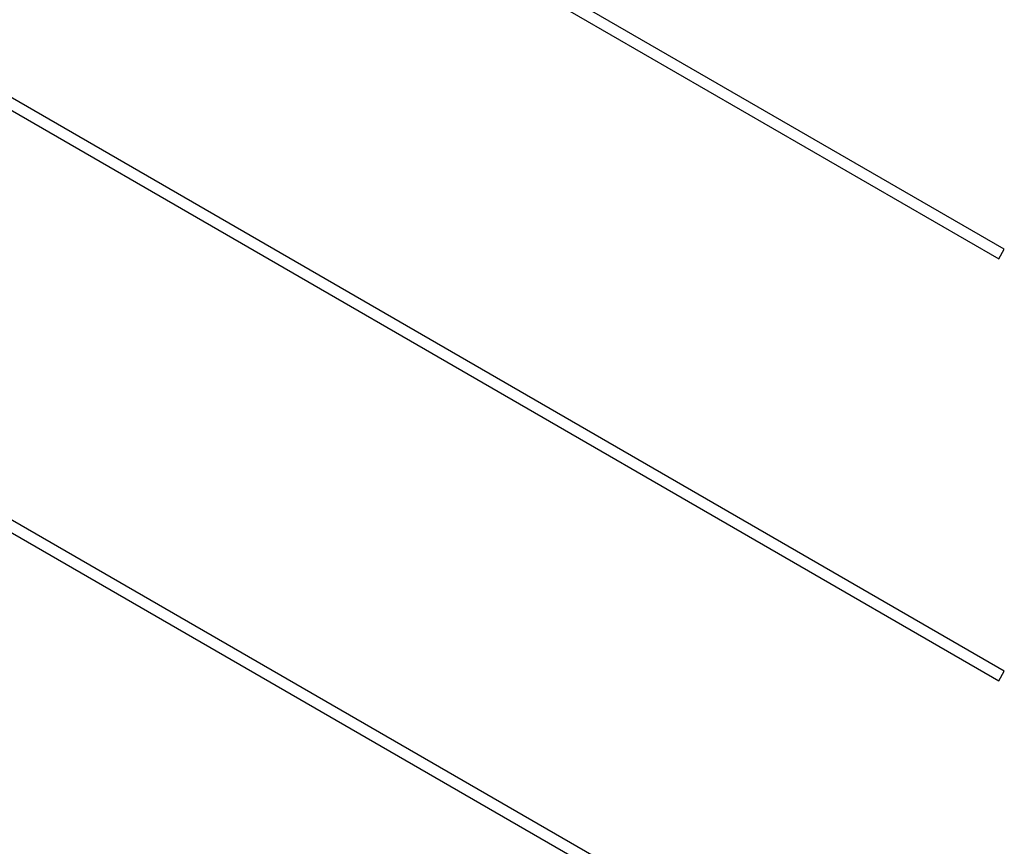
# Paper-space layout 'Blatt3' of a CAD drawing. Header units: millimetres. Extents: x 5 to 418, y 2 to 292.
# Tile 39 of 83: x 101 to 121, y 179 to 196. Entities that reach past the tile are written whole.
import ezdxf

# ---------------------------------------------------------------- set-up
doc = ezdxf.new("R2010")
doc.units = ezdxf.units.MM

psp = doc.layouts.new('Blatt3')

# ---------------------------------------------------------------- linework, layer by layer
at = {"color": 7, "linetype": 'Continuous', "lineweight": 25}
for p, q in [((120.6612, 182.8341), (88.2123, 201.5685)), ((120.6612, 191.1675), (102.6461, 201.5685)), ((88.104, 201.3808), (120.5528, 182.6465)), ((102.5378, 201.3808), (120.5528, 190.9798)), ((115.2253, 177.6394), (84.4566, 195.4037)), ((84.3483, 195.2161), (115.117, 177.4518)), ((120.5528, 190.9798), (120.6612, 191.1675)), ((120.5528, 182.6465), (120.6612, 182.8341))]:
    psp.add_line(p, q, dxfattribs=at)

doc.saveas('drawing.dxf')
